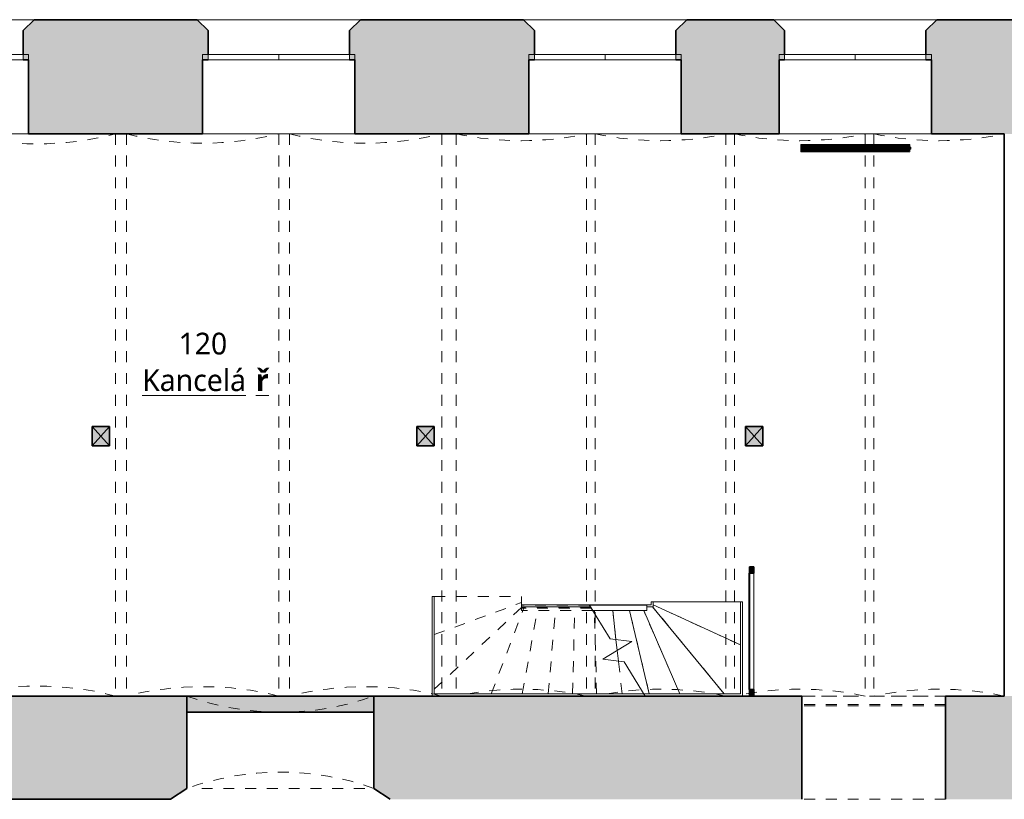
# Model space of a CAD drawing. Header units: metres. Extents: x -0.3 to 46.9, y -0.4 to 27.9.
# Tile 21 of 26: x 27.4 to 36.5, y 7.6 to 14.7. Entities that reach past the tile are written whole.
import ezdxf

# ---------------------------------------------------------------- set-up
doc = ezdxf.new("R2010")
doc.units = ezdxf.units.M
for name, pattern in [('AV - Carkovana 2mm', [0.0027, 0.002, -0.0007]), ('AV - Cerch_ 1 tecka 4mm', [0.006, 0.004, -0.001, 0, -0.001]), ('AV - Cerch_ 2 tecky 2mm', [0.0038, 0.002, -0.0006, 0, -0.0006, 0, -0.0006]), ('AV - Cerch_ 2 tecky 4mm', [0.008, 0.004, -0.0015, 0, -0.001, 0, -0.0015])]:
    doc.linetypes.add(name, pattern=pattern)
doc.layers.add('AV-MISTNOSTI', color=5, linetype='Continuous', lineweight=5, true_color=0x0000ff)
for name, color, linetype, lineweight in [('AV-SRAFY', 7, 'Continuous', 35), ('AV-STAVBA', 7, 'Continuous', 18), ('AV-VYBAVENI', 7, 'Continuous', 18)]:
    doc.layers.add(name, color=color, linetype=linetype, lineweight=lineweight)
doc.styles.add('Trebuchet MS_B', font='trebuc.ttf', dxfattribs={"height": 0.2})

# ---------------------------------------------------------------- blocks, each defined once
blk = doc.blocks.new('GM_Otvor s klenutým nadpražím a šíkmým ostěním - 1720x1900_1500-1369261-1NP')
at = {"layer": 'AV-STAVBA', "color": 254, "linetype": 'AV - Cerch_ 1 tecka 4mm', "lineweight": 13, "true_color": 0xcccccc}
for p, q in [((-0.86, 0.475), (0.86, 0.475)), ((0.7765, -0.375), (-0.7765, -0.375))]:
    blk.add_line(p, q, dxfattribs=at)
for centre, start, end in [((0, 2.8653), 250.21216, 289.78784), ((0, -2.7653), 70.21216, 109.78784)]:
    blk.add_arc(centre, 2.5403, start, end, dxfattribs=at)
blk = doc.blocks.new('GM_Otvor_obdélníkový - 1320x2390-954507-1NP')
at = {"layer": 'AV-STAVBA', "color": 254, "linetype": 'AV - Cerch_ 1 tecka 4mm', "lineweight": 13, "true_color": 0xcccccc}
for p, q in [((-0.66, 0.475), (0.66, 0.475)), ((-0.66, -0.475), (0.66, -0.475)), ((-0.66, -0.475), (0.66, -0.475))]:
    blk.add_line(p, q, dxfattribs=at)
blk = doc.blocks.new('WI_2222_bez středního sloupku - 1400x3440-1056389-1NP')
at = {"layer": 'AV-STAVBA', "color": 254, "true_color": 0xcccccc}
for p, q in [((-0.7, 0.155), (-0.7, 0.205)), ((-0.7, 0.205), (0.7, 0.205)), ((0, 0.205), (-0.65, 0.205)), ((-0.65, 0.205), (-0.65, 0.155)), ((-0.65, 0.155), (-0.65, 0.205)), ((0.65, 0.205), (0, 0.205)), ((0, 0.205), (0, 0.155)), ((0, 0.205), (0, 0.155)), ((0.65, 0.205), (0.65, 0.155)), ((0.65, 0.155), (0.65, 0.205)), ((0.7, 0.155), (0.7, 0.205)), ((-0.7, 0.155), (0.7, 0.155)), ((-0.65, 0.155), (0, 0.155)), ((0, 0.155), (0.65, 0.155))]:
    blk.add_line(p, q, dxfattribs=at)
blk = doc.blocks.new('GM_Void_valená klenba - GM_Void_valená klenba-1557071-1NP')
at = {"layer": 'AV-STAVBA', "color": 254, "linetype": 'AV - Cerch_ 1 tecka 4mm', "lineweight": 13, "true_color": 0xcccccc}
for p, q in [((-0.725, 2.585), (-0.725, -2.585)), ((-0.725, 2.585), (0.725, 2.585)), ((0.725, 2.585), (0.725, -2.585)), ((-0.725, -2.585), (0.725, -2.585))]:
    blk.add_line(p, q, dxfattribs=at)
for centre, start, end in [((0, 5.3929), 255.52249, 284.47751), ((0, -5.3929), 75.52249, 104.47751)]:
    blk.add_arc(centre, 2.9, start, end, dxfattribs=at)
blk = doc.blocks.new('GM_Void_valená klenba - GM_Void_valená klenba-1557072-1NP')
at = {"layer": 'AV-STAVBA', "color": 254, "linetype": 'AV - Cerch_ 1 tecka 4mm', "lineweight": 13, "true_color": 0xcccccc}
for p, q in [((-0.7, 2.585), (-0.7, -2.585)), ((-0.7, 2.585), (0.7, 2.585)), ((0.7, 2.585), (0.7, -2.585)), ((-0.7, -2.585), (0.7, -2.585))]:
    blk.add_line(p, q, dxfattribs=at)
for centre, start, end in [((0, 5.3992), 256.03204, 283.96796), ((0, -5.3992), 76.03204, 103.96796)]:
    blk.add_arc(centre, 2.9, start, end, dxfattribs=at)
blk = doc.blocks.new('GM_Void_valená klenba - GM_Void_valená klenba-1557073-1NP')
at = {"layer": 'AV-STAVBA', "color": 254, "linetype": 'AV - Cerch_ 1 tecka 4mm', "lineweight": 13, "true_color": 0xcccccc}
for p, q in [((-0.6, 2.585), (-0.6, -2.585)), ((-0.6, 2.585), (0.6, 2.585)), ((0.6, 2.585), (0.6, -2.585)), ((-0.6, -2.585), (0.6, -2.585))]:
    blk.add_line(p, q, dxfattribs=at)
for centre, start, end in [((0, 5.4223), 258.05946, 281.94054), ((0, -5.4223), 78.05946, 101.94054)]:
    blk.add_arc(centre, 2.9, start, end, dxfattribs=at)
blk = doc.blocks.new('SCO_Koncepční obdelníkový sloup - 180_150-1386633-1NP')
at = {"layer": 'AV-STAVBA', "true_color": 0xcccccc}
blk.add_hatch(color=254, dxfattribs=at).paths.add_polyline_path([(0.08, -0.09), (0.08, 0.09), (-0.08, 0.09), (-0.08, -0.09)])
at = {"layer": 'AV-STAVBA', "color": 254, "true_color": 0xcccccc}
for p, q in [((0.08, 0.09), (-0.08, -0.09)), ((-0.08, 0.09), (0.08, -0.09))]:
    blk.add_line(p, q, dxfattribs=at)
at = {"layer": 'AV-STAVBA', "color": 254, "lineweight": 35, "true_color": 0xcccccc}
for p, q in [((0.08, 0.09), (-0.08, 0.09)), ((-0.08, 0.09), (-0.08, -0.09)), ((0.08, -0.09), (0.08, 0.09)), ((-0.08, -0.09), (0.08, -0.09))]:
    blk.add_line(p, q, dxfattribs=at)
blk = doc.blocks.new('Obdélníková příčel - Koncepční příčel interiérová 60_40-1372134-1NP')
at = {"layer": 'AV-STAVBA', "color": 254, "true_color": 0xcccccc}
blk.add_line((34.1709, 9.6573), (34.1709, 8.5882), dxfattribs=at)
blk = doc.blocks.new('Obdélníková příčel - Koncepční příčel interiérová 60_40-1372367-1NP')
at = {"layer": 'AV-STAVBA', "true_color": 0xcccccc}
blk.add_hatch(color=254, dxfattribs=at).paths.add_polyline_path([(0, -0.02), (0, 0.02), (-0.06, 0.02), (-0.06, -0.02)])
at = {"layer": 'AV-STAVBA', "color": 254, "lineweight": 35, "true_color": 0xcccccc}
for p, q in [((0, 0.02), (-0.06, 0.02)), ((-0.06, 0.02), (-0.06, -0.02)), ((0, -0.02), (0, 0.02)), ((-0.06, -0.02), (0, -0.02))]:
    blk.add_line(p, q, dxfattribs=at)
blk = doc.blocks.new('Obdélníková příčel - Koncepční příčel interiérová 60_40-1372368-1NP')
at = {"layer": 'AV-STAVBA', "true_color": 0xcccccc}
blk.add_hatch(color=254, dxfattribs=at).paths.add_polyline_path([(-0.06, -0.02), (-0.06, 0.02), (0, 0.02), (0, -0.02)])
at = {"layer": 'AV-STAVBA', "color": 254, "lineweight": 35, "true_color": 0xcccccc}
for p, q in [((-0.06, 0.02), (0, 0.02)), ((-0.06, -0.02), (-0.06, 0.02)), ((0, 0.02), (0, -0.02)), ((0, -0.02), (-0.06, -0.02))]:
    blk.add_line(p, q, dxfattribs=at)
blk = doc.blocks.new('Obdélníková příčel - Koncepční příčel interiérová 90_10-1372126-1NP')
at = {"layer": 'AV-STAVBA', "color": 254, "true_color": 0xcccccc}
for p, q in [((34.1259, 9.6573), (34.1309, 9.6573)), ((34.1259, 8.5882), (34.1259, 9.6573)), ((34.1359, 9.6573), (34.1359, 8.5882)), ((34.1309, 8.5882), (34.1259, 8.5882))]:
    blk.add_line(p, q, dxfattribs=at)
blk = doc.blocks.new('Railing - Railing-1374082-1NP')
at = {"layer": 'AV-STAVBA', "color": 254, "linetype": 'AV - Cerch_ 2 tecky 2mm', "true_color": 0xcccccc}
for p, q in [((32.0348, 9.3143), (32.0348, 9.3643)), ((32.6614, 9.3643), (32.0348, 9.3643)), ((32.0348, 9.3143), (32.0348, 9.3643)), ((32.6614, 9.3643), (32.0348, 9.3643)), ((32.0348, 9.3143), (32.0348, 9.3643)), ((32.6614, 9.3643), (32.0348, 9.3643)), ((32.0348, 9.335), (32.0348, 9.345)), ((32.6733, 9.345), (32.0348, 9.345)), ((32.6794, 9.335), (32.0348, 9.335)), ((32.692, 9.3143), (32.0348, 9.3143)), ((32.692, 9.3143), (32.0348, 9.3143)), ((32.692, 9.3143), (32.0348, 9.3143))]:
    blk.add_line(p, q, dxfattribs=at)
at = {"layer": 'AV-STAVBA', "color": 254, "true_color": 0xcccccc}
for p, q in [((32.6614, 9.3643), (32.692, 9.3143)), ((33.1897, 9.3643), (32.6614, 9.3643)), ((33.1897, 9.3643), (33.1897, 9.3143)), ((33.1897, 9.3143), (32.692, 9.3143))]:
    blk.add_line(p, q, dxfattribs=at)
blk = doc.blocks.new('SFR_IPE - IPE 220-1525273-1NP')
at = {"layer": 'AV-STAVBA', "color": 254, "linetype": 'AV - Carkovana 2mm', "true_color": 0xcccccc}
for p, q in [((0.66, 0.0065), (-0.66, 0.0065)), ((0.66, -0.0065), (-0.66, -0.0065))]:
    blk.add_line(p, q, dxfattribs=at)
blk = doc.blocks.new('D0089 - 1514 - OÚPSŘ_Benešova_rvt-1-1NP')
at = {"layer": 'AV-SRAFY', "lineweight": 18, "true_color": 0xcccccc}
h = blk.add_hatch(color=254, dxfattribs=at)
h.paths.add_polyline_path([(32.1048, 13.6982), (32.1048, 14.3782), (32.1548, 14.3782), (32.1548, 14.6482), (32.0548, 14.7482), (30.5548, 14.7482), (30.4548, 14.6482), (30.4548, 14.3782), (30.5048, 14.3782), (30.5048, 13.6982), (31.6108, 13.6982)])
h.paths.add_polyline_path([(35.8048, 13.6982), (37.3348, 13.6982), (37.3348, 14.7482), (35.8548, 14.7482), (35.7548, 14.6482), (35.7548, 14.3782), (35.8048, 14.3782), (35.8048, 14.1208)])
h.paths.add_polyline_path([(33.5048, 13.6982), (34.4048, 13.6982), (34.4048, 14.3782), (34.4548, 14.3782), (34.4548, 14.6482), (34.3548, 14.7482), (33.5548, 14.7482), (33.4548, 14.6482), (33.4548, 14.3782), (33.5048, 14.3782), (33.5048, 14.1208)])
h.paths.add_polyline_path([(38.6848, 13.6982), (39.1448, 13.6982), (39.1448, 14.7482), (38.6848, 14.7482), (38.6848, 14.1208)])
h.paths.add_polyline_path([(27.5863, 13.6982), (29.1048, 13.6982), (29.1048, 14.3782), (29.1548, 14.3782), (29.1548, 14.6482), (29.0548, 14.7482), (27.5548, 14.7482), (27.4548, 14.6482), (27.4548, 14.3782), (27.5048, 14.3782), (27.5048, 13.6982)])
h.paths.add_polyline_path([(26.1048, 13.6982), (26.1048, 14.3782), (26.1548, 14.3782), (26.1548, 14.6482), (26.0548, 14.7482), (24.2548, 14.7482), (24.1548, 14.6482), (24.1548, 14.3782), (24.2048, 14.3782), (24.2048, 13.6982), (26.0771, 13.6982)])
h.paths.add_polyline_path([(22.8048, 13.6982), (22.8048, 14.3782), (22.8548, 14.3782), (22.8548, 14.6482), (22.7548, 14.7482), (22.3248, 14.7482), (22.3248, 13.6982)])
h = blk.add_hatch(color=254, dxfattribs=at)
h.paths.add_polyline_path([(34.6148, 7.5782), (34.6148, 8.5282), (30.6798, 8.5282), (30.6798, 7.6782), (30.8298, 7.5782), (31.6108, 7.5782)])
h.paths.add_polyline_path([(25.6948, 7.5782), (28.8098, 7.5782), (28.9598, 7.6782), (28.9598, 8.5282), (22.4048, 8.5282), (22.4048, 7.5782), (25.574, 7.5782)])
h.paths.add_polyline_path([(35.9348, 7.5782), (36.9798, 7.5782), (36.9798, 8.5282), (35.9348, 8.5282), (35.9348, 8.3443)])
h.paths.add_polyline_path([(38.8598, 7.5782), (39.1448, 7.5782), (39.1448, 8.5282), (38.8598, 8.5282), (38.8598, 8.3443)])
blk.add_hatch(color=254, dxfattribs=at).paths.add_polyline_path([(30.6798, 8.3782), (30.6798, 8.5282), (28.9598, 8.5282), (28.9598, 8.3782)])
at = {"layer": 'AV-STAVBA', "color": 254, "true_color": 0xcccccc}
for p, q in [((26.0548, 14.7482), (27.5548, 14.7482)), ((29.0548, 14.7482), (30.5548, 14.7482)), ((32.0548, 14.7482), (33.5548, 14.7482)), ((34.3548, 14.7482), (35.8548, 14.7482)), ((27.5048, 13.6982), (26.1048, 13.6982)), ((30.5048, 13.6982), (29.1048, 13.6982)), ((33.5048, 13.6982), (32.1048, 13.6982)), ((35.8048, 13.6982), (34.4048, 13.6982)), ((31.2348, 9.4446), (31.2148, 9.4446)), ((31.2148, 8.5282), (31.2148, 9.4446)), ((31.2348, 8.5482), (31.2348, 9.4446)), ((32.0348, 9.3682), (32.0348, 9.3482)), ((32.6591, 9.3682), (32.0348, 9.3682)), ((32.6713, 9.3482), (32.0348, 9.3482)), ((33.2281, 9.3682), (32.6591, 9.3682)), ((33.2419, 9.3482), (33.1897, 9.3482)), ((33.2481, 9.3941), (33.2281, 9.3941)), ((33.2281, 9.3941), (33.2281, 9.3682)), ((33.2481, 9.3482), (33.2419, 9.3482)), ((33.8995, 8.5482), (33.2419, 9.3482)), ((33.2481, 9.3941), (33.2481, 9.3682)), ((34.0481, 9.3941), (33.2481, 9.3941)), ((33.2481, 9.3482), (33.2481, 9.3682)), ((34.0481, 8.9978), (33.2481, 9.3672)), ((34.0681, 9.3941), (34.0481, 9.3941)), ((34.0481, 9.3941), (34.0481, 8.9978)), ((34.0681, 9.3941), (34.0681, 8.7997)), ((32.7072, 9.2896), (32.7065, 9.3143)), ((32.9048, 9.048), (32.8746, 9.3143)), ((33.2114, 8.5482), (33.0289, 9.3143)), ((33.492, 8.5482), (33.1598, 9.3143)), ((34.0481, 8.9978), (34.0481, 8.7997)), ((32.9274, 8.8484), (32.9161, 8.9482)), ((34.0481, 8.7997), (34.0481, 8.5482)), ((34.0681, 8.7997), (34.0681, 8.5282)), ((31.2148, 8.5282), (31.2348, 8.5282)), ((31.4818, 8.5482), (31.2348, 8.5482)), ((31.4818, 8.5282), (31.2348, 8.5282)), ((33.1609, 8.5482), (31.4818, 8.5482)), ((32.8681, 8.5282), (31.4818, 8.5282)), ((33.2114, 8.5482), (33.1609, 8.5482)), ((33.492, 8.5482), (33.2114, 8.5482)), ((33.8995, 8.5482), (33.492, 8.5482)), ((34.0333, 8.5482), (33.8995, 8.5482)), ((34.0481, 8.5482), (34.0333, 8.5482))]:
    blk.add_line(p, q, dxfattribs=at)
at = {"layer": 'AV-STAVBA', "color": 254, "lineweight": 35, "true_color": 0xcccccc}
for p, q in [((27.5548, 14.7482), (27.4548, 14.6482)), ((29.0548, 14.7482), (27.5548, 14.7482)), ((29.1548, 14.6482), (29.0548, 14.7482)), ((30.5548, 14.7482), (30.4548, 14.6482)), ((32.0548, 14.7482), (30.5548, 14.7482)), ((32.1548, 14.6482), (32.0548, 14.7482)), ((33.5548, 14.7482), (33.4548, 14.6482)), ((34.3548, 14.7482), (33.5548, 14.7482)), ((34.4548, 14.6482), (34.3548, 14.7482)), ((35.8548, 14.7482), (35.7548, 14.6482)), ((37.3348, 14.7482), (35.8548, 14.7482)), ((27.4548, 14.6482), (27.4548, 14.4282)), ((29.1548, 14.4282), (29.1548, 14.6482)), ((30.4548, 14.6482), (30.4548, 14.4282)), ((32.1548, 14.4282), (32.1548, 14.6482)), ((33.4548, 14.6482), (33.4548, 14.4282)), ((34.4548, 14.4282), (34.4548, 14.6482)), ((35.7548, 14.6482), (35.7548, 14.4282)), ((27.4548, 14.3782), (27.5048, 14.3782)), ((27.5048, 14.3782), (27.5048, 13.6982)), ((29.1048, 13.6982), (29.1048, 14.3782)), ((29.1048, 14.3782), (29.1548, 14.3782)), ((30.4548, 14.3782), (30.5048, 14.3782)), ((30.5048, 14.3782), (30.5048, 13.6982)), ((32.1048, 13.6982), (32.1048, 14.3782)), ((32.1048, 14.3782), (32.1548, 14.3782)), ((33.4548, 14.3782), (33.5048, 14.3782)), ((33.5048, 14.3782), (33.5048, 13.6982)), ((34.4048, 13.6982), (34.4048, 14.3782)), ((34.4048, 14.3782), (34.4548, 14.3782)), ((35.7548, 14.3782), (35.8048, 14.3782)), ((35.8048, 14.3782), (35.8048, 13.6982)), ((27.5048, 13.6982), (29.1048, 13.6982)), ((30.5048, 13.6982), (32.1048, 13.6982)), ((33.5048, 13.6982), (34.4048, 13.6982)), ((35.8048, 13.6982), (36.4748, 13.6982)), ((36.4748, 13.6982), (36.4748, 8.5282)), ((28.9598, 8.5282), (25.3048, 8.5282)), ((30.6798, 8.5282), (28.9598, 8.5282)), ((28.9598, 8.5282), (28.9598, 8.3782)), ((28.9598, 7.6782), (28.9598, 8.5282)), ((30.6798, 8.3782), (30.6798, 8.5282)), ((34.6148, 8.5282), (30.6798, 8.5282)), ((30.6798, 8.5282), (30.6798, 7.6782)), ((34.6148, 7.5782), (34.6148, 8.5282)), ((36.4748, 8.5282), (35.9348, 8.5282)), ((35.9348, 8.5282), (35.9348, 7.5782)), ((28.9598, 8.3782), (30.6798, 8.3782)), ((28.8098, 7.5782), (28.9598, 7.6782)), ((30.6798, 7.6782), (30.8298, 7.5782)), ((25.6948, 7.5782), (28.8098, 7.5782))]:
    blk.add_line(p, q, dxfattribs=at)
at = {"layer": 'AV-STAVBA', "color": 254, "linetype": 'AV - Cerch_ 2 tecky 4mm', "true_color": 0xcccccc}
for p, q in [((31.2348, 9.4446), (32.0348, 9.4446)), ((32.0348, 9.3682), (32.0348, 9.4446)), ((31.2348, 9.0929), (32.0348, 9.3872)), ((31.2348, 9.0929), (32.0348, 9.3872)), ((31.2348, 8.5903), (32.042, 9.3482)), ((31.2348, 8.5903), (32.042, 9.3482)), ((31.7583, 8.5482), (32.062, 9.3482)), ((31.7583, 8.5482), (32.062, 9.3482)), ((32.0434, 8.5482), (32.1888, 9.3482)), ((32.0434, 8.5482), (32.1888, 9.3482)), ((32.2823, 8.5482), (32.3499, 9.3482)), ((32.2823, 8.5482), (32.3499, 9.3482)), ((32.5057, 8.5482), (32.5265, 9.3482)), ((32.5057, 8.5482), (32.5265, 9.3482)), ((33.8995, 8.5482), (33.2419, 9.3482)), ((34.0481, 9.3941), (33.2481, 9.3941)), ((34.0481, 8.9978), (33.2481, 9.3672)), ((32.7072, 9.2896), (32.7065, 9.3143)), ((32.7266, 8.5482), (32.7072, 9.2896)), ((32.7266, 8.5482), (32.7072, 9.2896)), ((32.9048, 9.048), (32.8746, 9.3143)), ((33.2114, 8.5482), (33.0289, 9.3143)), ((33.492, 8.5482), (33.1598, 9.3143)), ((32.9161, 8.9482), (32.9048, 9.048)), ((32.9161, 8.9482), (32.9048, 9.048)), ((32.9274, 8.8484), (32.9161, 8.9482)), ((32.9614, 8.5482), (32.9274, 8.8484)), ((32.9614, 8.5482), (32.9274, 8.8484))]:
    blk.add_line(p, q, dxfattribs=at)
at = {"layer": 'AV-STAVBA', "color": 254, "lineweight": 13, "true_color": 0xcccccc}
for p, q in [((32.6591, 9.3682), (32.8509, 9.0548)), ((32.8509, 9.0548), (33.0494, 9.0298)), ((33.0494, 9.0298), (32.7828, 8.8667)), ((32.7828, 8.8667), (32.9813, 8.8416)), ((32.9813, 8.8416), (33.1731, 8.5282))]:
    blk.add_line(p, q, dxfattribs=at)
at = {"layer": 'AV-STAVBA', "color": 254, "lineweight": 18, "true_color": 0xcccccc}
for name, p in [('WI_2222_bez středního sloupku - 1400x3440-1056389-1NP', (26.8048, 14.2232)), ('WI_2222_bez středního sloupku - 1400x3440-1056389-1NP', (29.8048, 14.2232)), ('WI_2222_bez středního sloupku - 1400x3440-1056389-1NP', (32.8048, 14.2232)), ('WI_2222_bez středního sloupku - 1400x3440-1056389-1NP', (35.1048, 14.2232)), ('GM_Void_valená klenba - GM_Void_valená klenba-1557071-1NP', (27.5798, 11.1132)), ('GM_Void_valená klenba - GM_Void_valená klenba-1557072-1NP', (29.1048, 11.1132)), ('GM_Void_valená klenba - GM_Void_valená klenba-1557072-1NP', (30.6048, 11.1132)), ('GM_Void_valená klenba - GM_Void_valená klenba-1557073-1NP', (32.0348, 11.1132)), ('GM_Void_valená klenba - GM_Void_valená klenba-1557073-1NP', (33.3148, 11.1132)), ('GM_Void_valená klenba - GM_Void_valená klenba-1557073-1NP', (34.5948, 11.1132)), ('GM_Void_valená klenba - GM_Void_valená klenba-1557073-1NP', (35.8748, 11.1132)), ('SCO_Koncepční obdelníkový sloup - 180_150-1386633-1NP', (28.1698, 10.9182)), ('SCO_Koncepční obdelníkový sloup - 180_150-1386633-1NP', (31.1548, 10.9182)), ('SCO_Koncepční obdelníkový sloup - 180_150-1386633-1NP', (34.1748, 10.9182)), ('Obdélníková příčel - Koncepční příčel interiérová 90_10-1372126-1NP', (0, 0)), ('Obdélníková příčel - Koncepční příčel interiérová 60_40-1372134-1NP', (0, 0)), ('Railing - Railing-1374082-1NP', (0, 0)), ('GM_Otvor s klenutým nadpražím a šíkmým ostěním - 1720x1900_1500-1369261-1NP', (29.8198, 8.0532)), ('SFR_IPE - IPE 220-1525273-1NP', (35.2748, 8.4432))]:
    blk.add_blockref(name, p, dxfattribs=at)
at = {"layer": 'AV-STAVBA', "color": 254, "lineweight": 18, "true_color": 0xcccccc, "extrusion": (0, 0, -1), "rotation": 90}
blk.add_blockref('Obdélníková příčel - Koncepční příčel interiérová 60_40-1372368-1NP', (-34.1509, 9.7173), dxfattribs=at)
at = {"layer": 'AV-STAVBA', "color": 254, "lineweight": 18, "true_color": 0xcccccc}
for name, p, rotation in [('Obdélníková příčel - Koncepční příčel interiérová 60_40-1372367-1NP', (34.1509, 8.5282), 270), ('GM_Otvor_obdélníkový - 1320x2390-954507-1NP', (35.2748, 8.0532), 180)]:
    blk.add_blockref(name, p, dxfattribs=dict(at, rotation=rotation))
blk = doc.blocks.new('PF_Deskový radiátor_připojení boční - 1000_500_66-861089-1NP')
at = {"layer": 'AV-VYBAVENI', "color": 5, "true_color": 0x0000ff}
for p, q in [((-0.5, 0.01), (-0.51, 0.01)), ((-0.51, 0.01), (-0.51, -0.01)), ((-0.51, 0.01), (-0.51, 0.0097)), ((-0.5, 0.01), (-0.51, 0.01)), ((-0.51, 0.01), (-0.51, 0.0097)), ((-0.51, 0.01), (-0.51, 0.0097)), ((0.5, 0.033), (-0.5, 0.033)), ((-0.5, 0.033), (-0.5, -0.033)), ((-0.493, -0.026), (-0.493, 0.026)), ((-0.493, 0.026), (0.493, 0.026)), ((-0.483, 0.026), (-0.486, 0.026)), ((-0.486, 0.026), (-0.486, -0.026)), ((-0.483, -0.026), (-0.483, 0.026)), ((-0.4745, 0.026), (-0.4775, 0.026)), ((-0.4775, 0.026), (-0.4775, -0.026)), ((-0.4745, -0.026), (-0.4745, 0.026)), ((-0.466, 0.026), (-0.469, 0.026)), ((-0.469, 0.026), (-0.469, -0.026)), ((-0.466, -0.026), (-0.466, 0.026)), ((-0.4575, 0.026), (-0.4605, 0.026)), ((-0.4605, 0.026), (-0.4605, -0.026)), ((-0.4575, -0.026), (-0.4575, 0.026)), ((-0.449, 0.026), (-0.452, 0.026)), ((-0.452, 0.026), (-0.452, -0.026)), ((-0.449, -0.026), (-0.449, 0.026)), ((-0.4405, 0.026), (-0.4435, 0.026)), ((-0.4435, 0.026), (-0.4435, -0.026)), ((-0.4405, -0.026), (-0.4405, 0.026)), ((-0.432, 0.026), (-0.435, 0.026)), ((-0.435, 0.026), (-0.435, -0.026)), ((-0.432, -0.026), (-0.432, 0.026)), ((-0.4235, 0.026), (-0.4265, 0.026)), ((-0.4265, 0.026), (-0.4265, -0.026)), ((-0.4235, -0.026), (-0.4235, 0.026)), ((-0.415, 0.026), (-0.418, 0.026)), ((-0.418, 0.026), (-0.418, -0.026)), ((-0.415, -0.026), (-0.415, 0.026)), ((-0.4065, 0.026), (-0.4095, 0.026)), ((-0.4095, 0.026), (-0.4095, -0.026)), ((-0.4065, -0.026), (-0.4065, 0.026)), ((-0.398, 0.026), (-0.401, 0.026)), ((-0.401, 0.026), (-0.401, -0.026)), ((-0.398, -0.026), (-0.398, 0.026)), ((-0.3895, 0.026), (-0.3925, 0.026)), ((-0.3925, 0.026), (-0.3925, -0.026)), ((-0.3895, -0.026), (-0.3895, 0.026)), ((-0.381, 0.026), (-0.384, 0.026)), ((-0.384, 0.026), (-0.384, -0.026)), ((-0.381, -0.026), (-0.381, 0.026)), ((-0.3725, 0.026), (-0.3755, 0.026)), ((-0.3755, 0.026), (-0.3755, -0.026)), ((-0.3725, -0.026), (-0.3725, 0.026)), ((-0.364, 0.026), (-0.367, 0.026)), ((-0.367, 0.026), (-0.367, -0.026)), ((-0.364, -0.026), (-0.364, 0.026)), ((-0.3555, 0.026), (-0.3585, 0.026)), ((-0.3585, 0.026), (-0.3585, -0.026)), ((-0.3555, -0.026), (-0.3555, 0.026)), ((-0.347, 0.026), (-0.35, 0.026)), ((-0.35, 0.026), (-0.35, -0.026)), ((-0.347, -0.026), (-0.347, 0.026)), ((-0.3385, 0.026), (-0.3415, 0.026)), ((-0.3415, 0.026), (-0.3415, -0.026)), ((-0.3385, -0.026), (-0.3385, 0.026)), ((-0.33, 0.026), (-0.333, 0.026)), ((-0.333, 0.026), (-0.333, -0.026)), ((-0.33, -0.026), (-0.33, 0.026)), ((-0.3215, 0.026), (-0.3245, 0.026)), ((-0.3245, 0.026), (-0.3245, -0.026)), ((-0.3215, -0.026), (-0.3215, 0.026)), ((-0.313, 0.026), (-0.316, 0.026)), ((-0.316, 0.026), (-0.316, -0.026)), ((-0.313, -0.026), (-0.313, 0.026)), ((-0.3045, 0.026), (-0.3075, 0.026)), ((-0.3075, 0.026), (-0.3075, -0.026)), ((-0.3045, -0.026), (-0.3045, 0.026)), ((-0.296, 0.026), (-0.299, 0.026)), ((-0.299, 0.026), (-0.299, -0.026)), ((-0.296, -0.026), (-0.296, 0.026)), ((-0.2875, 0.026), (-0.2905, 0.026)), ((-0.2905, 0.026), (-0.2905, -0.026)), ((-0.2875, -0.026), (-0.2875, 0.026)), ((-0.279, 0.026), (-0.282, 0.026)), ((-0.282, 0.026), (-0.282, -0.026)), ((-0.279, -0.026), (-0.279, 0.026)), ((-0.2705, 0.026), (-0.2735, 0.026)), ((-0.2735, 0.026), (-0.2735, -0.026)), ((-0.2705, -0.026), (-0.2705, 0.026)), ((-0.262, 0.026), (-0.265, 0.026)), ((-0.265, 0.026), (-0.265, -0.026)), ((-0.262, -0.026), (-0.262, 0.026)), ((-0.2535, 0.026), (-0.2565, 0.026)), ((-0.2565, 0.026), (-0.2565, -0.026)), ((-0.2535, -0.026), (-0.2535, 0.026)), ((-0.245, 0.026), (-0.248, 0.026)), ((-0.248, 0.026), (-0.248, -0.026)), ((-0.245, -0.026), (-0.245, 0.026)), ((-0.2365, 0.026), (-0.2395, 0.026)), ((-0.2395, 0.026), (-0.2395, -0.026)), ((-0.2365, -0.026), (-0.2365, 0.026)), ((-0.228, 0.026), (-0.231, 0.026)), ((-0.231, 0.026), (-0.231, -0.026)), ((-0.228, -0.026), (-0.228, 0.026)), ((-0.2195, 0.026), (-0.2225, 0.026)), ((-0.2225, 0.026), (-0.2225, -0.026)), ((-0.2195, -0.026), (-0.2195, 0.026)), ((-0.211, 0.026), (-0.214, 0.026)), ((-0.214, 0.026), (-0.214, -0.026)), ((-0.211, -0.026), (-0.211, 0.026)), ((-0.2025, 0.026), (-0.2055, 0.026)), ((-0.2055, 0.026), (-0.2055, -0.026)), ((-0.2025, -0.026), (-0.2025, 0.026)), ((-0.194, 0.026), (-0.197, 0.026)), ((-0.197, 0.026), (-0.197, -0.026)), ((-0.194, -0.026), (-0.194, 0.026)), ((-0.1855, 0.026), (-0.1885, 0.026)), ((-0.1885, 0.026), (-0.1885, -0.026)), ((-0.1855, -0.026), (-0.1855, 0.026)), ((-0.177, 0.026), (-0.18, 0.026)), ((-0.18, 0.026), (-0.18, -0.026)), ((-0.177, -0.026), (-0.177, 0.026)), ((-0.1685, 0.026), (-0.1715, 0.026)), ((-0.1715, 0.026), (-0.1715, -0.026)), ((-0.1685, -0.026), (-0.1685, 0.026)), ((-0.16, 0.026), (-0.163, 0.026)), ((-0.163, 0.026), (-0.163, -0.026)), ((-0.16, -0.026), (-0.16, 0.026)), ((-0.1515, 0.026), (-0.1545, 0.026)), ((-0.1545, 0.026), (-0.1545, -0.026)), ((-0.1515, -0.026), (-0.1515, 0.026)), ((-0.143, 0.026), (-0.146, 0.026)), ((-0.146, 0.026), (-0.146, -0.026)), ((-0.143, -0.026), (-0.143, 0.026)), ((-0.1345, 0.026), (-0.1375, 0.026)), ((-0.1375, 0.026), (-0.1375, -0.026)), ((-0.1345, -0.026), (-0.1345, 0.026)), ((-0.126, 0.026), (-0.129, 0.026)), ((-0.129, 0.026), (-0.129, -0.026)), ((-0.126, -0.026), (-0.126, 0.026)), ((-0.1175, 0.026), (-0.1205, 0.026)), ((-0.1205, 0.026), (-0.1205, -0.026)), ((-0.1175, -0.026), (-0.1175, 0.026)), ((-0.109, 0.026), (-0.112, 0.026)), ((-0.112, 0.026), (-0.112, -0.026)), ((-0.109, -0.026), (-0.109, 0.026)), ((-0.1005, 0.026), (-0.1035, 0.026)), ((-0.1035, 0.026), (-0.1035, -0.026)), ((-0.1005, -0.026), (-0.1005, 0.026)), ((-0.092, 0.026), (-0.095, 0.026)), ((-0.095, 0.026), (-0.095, -0.026)), ((-0.092, -0.026), (-0.092, 0.026)), ((-0.0835, 0.026), (-0.0865, 0.026)), ((-0.0865, 0.026), (-0.0865, -0.026)), ((-0.0835, -0.026), (-0.0835, 0.026)), ((-0.075, 0.026), (-0.078, 0.026)), ((-0.078, 0.026), (-0.078, -0.026)), ((-0.075, -0.026), (-0.075, 0.026)), ((-0.0665, 0.026), (-0.0695, 0.026)), ((-0.0695, 0.026), (-0.0695, -0.026)), ((-0.0665, -0.026), (-0.0665, 0.026)), ((-0.058, 0.026), (-0.061, 0.026)), ((-0.061, 0.026), (-0.061, -0.026)), ((-0.058, -0.026), (-0.058, 0.026)), ((-0.0495, 0.026), (-0.0525, 0.026)), ((-0.0525, 0.026), (-0.0525, -0.026)), ((-0.0495, -0.026), (-0.0495, 0.026)), ((-0.041, 0.026), (-0.044, 0.026)), ((-0.044, 0.026), (-0.044, -0.026)), ((-0.041, -0.026), (-0.041, 0.026)), ((-0.0325, 0.026), (-0.0355, 0.026)), ((-0.0355, 0.026), (-0.0355, -0.026)), ((-0.0325, -0.026), (-0.0325, 0.026)), ((-0.024, 0.026), (-0.027, 0.026)), ((-0.027, 0.026), (-0.027, -0.026)), ((-0.024, -0.026), (-0.024, 0.026)), ((-0.0155, 0.026), (-0.0185, 0.026)), ((-0.0185, 0.026), (-0.0185, -0.026)), ((-0.0155, -0.026), (-0.0155, 0.026)), ((-0.007, 0.026), (-0.01, 0.026)), ((-0.01, 0.026), (-0.01, -0.026)), ((-0.007, -0.026), (-0.007, 0.026)), ((0.0015, 0.026), (-0.0015, 0.026)), ((-0.0015, 0.026), (-0.0015, -0.026)), ((0.0015, -0.026), (0.0015, 0.026)), ((0.01, 0.026), (0.007, 0.026)), ((0.007, 0.026), (0.007, -0.026)), ((0.01, -0.026), (0.01, 0.026)), ((0.0185, 0.026), (0.0155, 0.026)), ((0.0155, 0.026), (0.0155, -0.026)), ((0.0185, -0.026), (0.0185, 0.026)), ((0.027, 0.026), (0.024, 0.026)), ((0.024, 0.026), (0.024, -0.026)), ((0.027, -0.026), (0.027, 0.026)), ((0.0355, 0.026), (0.0325, 0.026)), ((0.0325, 0.026), (0.0325, -0.026)), ((0.0355, -0.026), (0.0355, 0.026)), ((0.044, 0.026), (0.041, 0.026)), ((0.041, 0.026), (0.041, -0.026)), ((0.044, -0.026), (0.044, 0.026)), ((0.0525, 0.026), (0.0495, 0.026)), ((0.0495, 0.026), (0.0495, -0.026)), ((0.0525, -0.026), (0.0525, 0.026)), ((0.061, 0.026), (0.058, 0.026)), ((0.058, 0.026), (0.058, -0.026)), ((0.061, -0.026), (0.061, 0.026)), ((0.0695, 0.026), (0.0665, 0.026)), ((0.0665, 0.026), (0.0665, -0.026)), ((0.0695, -0.026), (0.0695, 0.026)), ((0.078, 0.026), (0.075, 0.026)), ((0.075, 0.026), (0.075, -0.026)), ((0.078, -0.026), (0.078, 0.026)), ((0.0865, 0.026), (0.0835, 0.026)), ((0.0835, 0.026), (0.0835, -0.026)), ((0.0865, -0.026), (0.0865, 0.026)), ((0.095, 0.026), (0.092, 0.026)), ((0.092, 0.026), (0.092, -0.026)), ((0.095, -0.026), (0.095, 0.026)), ((0.1035, 0.026), (0.1005, 0.026)), ((0.1005, 0.026), (0.1005, -0.026)), ((0.1035, -0.026), (0.1035, 0.026)), ((0.112, 0.026), (0.109, 0.026)), ((0.109, 0.026), (0.109, -0.026)), ((0.112, -0.026), (0.112, 0.026)), ((0.1205, 0.026), (0.1175, 0.026)), ((0.1175, 0.026), (0.1175, -0.026)), ((0.1205, -0.026), (0.1205, 0.026)), ((0.129, 0.026), (0.126, 0.026)), ((0.126, 0.026), (0.126, -0.026)), ((0.129, -0.026), (0.129, 0.026)), ((0.1375, 0.026), (0.1345, 0.026)), ((0.1345, 0.026), (0.1345, -0.026)), ((0.1375, -0.026), (0.1375, 0.026)), ((0.146, 0.026), (0.143, 0.026)), ((0.143, 0.026), (0.143, -0.026)), ((0.146, -0.026), (0.146, 0.026)), ((0.1545, 0.026), (0.1515, 0.026)), ((0.1515, 0.026), (0.1515, -0.026)), ((0.1545, -0.026), (0.1545, 0.026)), ((0.163, 0.026), (0.16, 0.026)), ((0.16, 0.026), (0.16, -0.026)), ((0.163, -0.026), (0.163, 0.026)), ((0.1715, 0.026), (0.1685, 0.026)), ((0.1685, 0.026), (0.1685, -0.026)), ((0.1715, -0.026), (0.1715, 0.026)), ((0.18, 0.026), (0.177, 0.026)), ((0.177, 0.026), (0.177, -0.026)), ((0.18, -0.026), (0.18, 0.026)), ((0.1885, 0.026), (0.1855, 0.026)), ((0.1855, 0.026), (0.1855, -0.026)), ((0.1885, -0.026), (0.1885, 0.026)), ((0.197, 0.026), (0.194, 0.026)), ((0.194, 0.026), (0.194, -0.026)), ((0.197, -0.026), (0.197, 0.026)), ((0.2055, 0.026), (0.2025, 0.026)), ((0.2025, 0.026), (0.2025, -0.026)), ((0.2055, -0.026), (0.2055, 0.026)), ((0.214, 0.026), (0.211, 0.026)), ((0.211, 0.026), (0.211, -0.026)), ((0.214, -0.026), (0.214, 0.026)), ((0.2225, 0.026), (0.2195, 0.026)), ((0.2195, 0.026), (0.2195, -0.026)), ((0.2225, -0.026), (0.2225, 0.026)), ((0.231, 0.026), (0.228, 0.026)), ((0.228, 0.026), (0.228, -0.026)), ((0.231, -0.026), (0.231, 0.026)), ((0.2395, 0.026), (0.2365, 0.026)), ((0.2365, 0.026), (0.2365, -0.026)), ((0.2395, -0.026), (0.2395, 0.026)), ((0.248, 0.026), (0.245, 0.026)), ((0.245, 0.026), (0.245, -0.026)), ((0.248, -0.026), (0.248, 0.026)), ((0.2565, 0.026), (0.2535, 0.026)), ((0.2535, 0.026), (0.2535, -0.026)), ((0.2565, -0.026), (0.2565, 0.026)), ((0.265, 0.026), (0.262, 0.026)), ((0.262, 0.026), (0.262, -0.026)), ((0.265, -0.026), (0.265, 0.026)), ((0.2735, 0.026), (0.2705, 0.026)), ((0.2705, 0.026), (0.2705, -0.026)), ((0.2735, -0.026), (0.2735, 0.026)), ((0.282, 0.026), (0.279, 0.026)), ((0.279, 0.026), (0.279, -0.026)), ((0.282, -0.026), (0.282, 0.026)), ((0.2905, 0.026), (0.2875, 0.026)), ((0.2875, 0.026), (0.2875, -0.026)), ((0.2905, -0.026), (0.2905, 0.026)), ((0.299, 0.026), (0.296, 0.026)), ((0.296, 0.026), (0.296, -0.026)), ((0.299, -0.026), (0.299, 0.026)), ((0.3075, 0.026), (0.3045, 0.026)), ((0.3045, 0.026), (0.3045, -0.026)), ((0.3075, -0.026), (0.3075, 0.026)), ((0.316, 0.026), (0.313, 0.026)), ((0.313, 0.026), (0.313, -0.026)), ((0.316, -0.026), (0.316, 0.026)), ((0.3245, 0.026), (0.3215, 0.026)), ((0.3215, 0.026), (0.3215, -0.026)), ((0.3245, -0.026), (0.3245, 0.026)), ((0.333, 0.026), (0.33, 0.026)), ((0.33, 0.026), (0.33, -0.026)), ((0.333, -0.026), (0.333, 0.026)), ((0.3415, 0.026), (0.3385, 0.026)), ((0.3385, 0.026), (0.3385, -0.026)), ((0.3415, -0.026), (0.3415, 0.026)), ((0.35, 0.026), (0.347, 0.026)), ((0.347, 0.026), (0.347, -0.026)), ((0.35, -0.026), (0.35, 0.026)), ((0.3585, 0.026), (0.3555, 0.026)), ((0.3555, 0.026), (0.3555, -0.026)), ((0.3585, -0.026), (0.3585, 0.026)), ((0.367, 0.026), (0.364, 0.026)), ((0.364, 0.026), (0.364, -0.026)), ((0.367, -0.026), (0.367, 0.026)), ((0.3755, 0.026), (0.3725, 0.026)), ((0.3725, 0.026), (0.3725, -0.026)), ((0.3755, -0.026), (0.3755, 0.026)), ((0.384, 0.026), (0.381, 0.026)), ((0.381, 0.026), (0.381, -0.026)), ((0.384, -0.026), (0.384, 0.026)), ((0.3925, 0.026), (0.3895, 0.026)), ((0.3895, 0.026), (0.3895, -0.026)), ((0.3925, -0.026), (0.3925, 0.026)), ((0.401, 0.026), (0.398, 0.026)), ((0.398, 0.026), (0.398, -0.026)), ((0.401, -0.026), (0.401, 0.026)), ((0.4095, 0.026), (0.4065, 0.026)), ((0.4065, 0.026), (0.4065, -0.026)), ((0.4095, -0.026), (0.4095, 0.026)), ((0.418, 0.026), (0.415, 0.026)), ((0.415, 0.026), (0.415, -0.026)), ((0.418, -0.026), (0.418, 0.026)), ((0.4265, 0.026), (0.4235, 0.026)), ((0.4235, 0.026), (0.4235, -0.026)), ((0.4265, -0.026), (0.4265, 0.026)), ((0.435, 0.026), (0.432, 0.026)), ((0.432, 0.026), (0.432, -0.026)), ((0.435, -0.026), (0.435, 0.026)), ((0.4435, 0.026), (0.4405, 0.026)), ((0.4405, 0.026), (0.4405, -0.026)), ((0.4435, -0.026), (0.4435, 0.026)), ((0.452, 0.026), (0.449, 0.026)), ((0.449, 0.026), (0.449, -0.026)), ((0.452, -0.026), (0.452, 0.026)), ((0.4605, 0.026), (0.4575, 0.026)), ((0.4575, 0.026), (0.4575, -0.026)), ((0.4605, -0.026), (0.4605, 0.026)), ((0.469, 0.026), (0.466, 0.026)), ((0.466, 0.026), (0.466, -0.026)), ((0.469, -0.026), (0.469, 0.026)), ((0.4775, 0.026), (0.4745, 0.026)), ((0.4745, 0.026), (0.4745, -0.026)), ((0.4775, -0.026), (0.4775, 0.026)), ((0.486, 0.026), (0.483, 0.026)), ((0.483, 0.026), (0.483, -0.026)), ((0.486, -0.026), (0.486, 0.026)), ((0.4945, 0.026), (0.4915, 0.026)), ((0.4915, 0.026), (0.4915, -0.026)), ((0.493, 0.026), (0.493, -0.026)), ((0.4945, -0.026), (0.4945, 0.026)), ((0.5, -0.033), (0.5, 0.033)), ((-0.51, -0.0097), (-0.51, -0.01)), ((-0.51, -0.0097), (-0.51, -0.01)), ((-0.51, -0.0097), (-0.51, -0.01)), ((-0.51, -0.01), (-0.5, -0.01)), ((-0.51, -0.01), (-0.5, -0.01)), ((-0.5, -0.033), (0.5, -0.033)), ((0.493, -0.026), (-0.493, -0.026)), ((-0.486, -0.026), (-0.483, -0.026)), ((-0.4775, -0.026), (-0.4745, -0.026)), ((-0.469, -0.026), (-0.466, -0.026)), ((-0.4605, -0.026), (-0.4575, -0.026)), ((-0.452, -0.026), (-0.449, -0.026)), ((-0.4435, -0.026), (-0.4405, -0.026)), ((-0.435, -0.026), (-0.432, -0.026)), ((-0.4265, -0.026), (-0.4235, -0.026)), ((-0.418, -0.026), (-0.415, -0.026)), ((-0.4095, -0.026), (-0.4065, -0.026)), ((-0.401, -0.026), (-0.398, -0.026)), ((-0.3925, -0.026), (-0.3895, -0.026)), ((-0.384, -0.026), (-0.381, -0.026)), ((-0.3755, -0.026), (-0.3725, -0.026)), ((-0.367, -0.026), (-0.364, -0.026)), ((-0.3585, -0.026), (-0.3555, -0.026)), ((-0.35, -0.026), (-0.347, -0.026)), ((-0.3415, -0.026), (-0.3385, -0.026)), ((-0.333, -0.026), (-0.33, -0.026)), ((-0.3245, -0.026), (-0.3215, -0.026)), ((-0.316, -0.026), (-0.313, -0.026)), ((-0.3075, -0.026), (-0.3045, -0.026)), ((-0.299, -0.026), (-0.296, -0.026)), ((-0.2905, -0.026), (-0.2875, -0.026)), ((-0.282, -0.026), (-0.279, -0.026)), ((-0.2735, -0.026), (-0.2705, -0.026)), ((-0.265, -0.026), (-0.262, -0.026)), ((-0.2565, -0.026), (-0.2535, -0.026)), ((-0.248, -0.026), (-0.245, -0.026)), ((-0.2395, -0.026), (-0.2365, -0.026)), ((-0.231, -0.026), (-0.228, -0.026)), ((-0.2225, -0.026), (-0.2195, -0.026)), ((-0.214, -0.026), (-0.211, -0.026)), ((-0.2055, -0.026), (-0.2025, -0.026)), ((-0.197, -0.026), (-0.194, -0.026)), ((-0.1885, -0.026), (-0.1855, -0.026)), ((-0.18, -0.026), (-0.177, -0.026)), ((-0.1715, -0.026), (-0.1685, -0.026)), ((-0.163, -0.026), (-0.16, -0.026)), ((-0.1545, -0.026), (-0.1515, -0.026)), ((-0.146, -0.026), (-0.143, -0.026)), ((-0.1375, -0.026), (-0.1345, -0.026)), ((-0.129, -0.026), (-0.126, -0.026)), ((-0.1205, -0.026), (-0.1175, -0.026)), ((-0.112, -0.026), (-0.109, -0.026)), ((-0.1035, -0.026), (-0.1005, -0.026)), ((-0.095, -0.026), (-0.092, -0.026)), ((-0.0865, -0.026), (-0.0835, -0.026)), ((-0.078, -0.026), (-0.075, -0.026)), ((-0.0695, -0.026), (-0.0665, -0.026)), ((-0.061, -0.026), (-0.058, -0.026)), ((-0.0525, -0.026), (-0.0495, -0.026)), ((-0.044, -0.026), (-0.041, -0.026)), ((-0.0355, -0.026), (-0.0325, -0.026)), ((-0.027, -0.026), (-0.024, -0.026)), ((-0.0185, -0.026), (-0.0155, -0.026)), ((-0.01, -0.026), (-0.007, -0.026)), ((-0.0015, -0.026), (0.0015, -0.026)), ((0.007, -0.026), (0.01, -0.026)), ((0.0155, -0.026), (0.0185, -0.026)), ((0.024, -0.026), (0.027, -0.026)), ((0.0325, -0.026), (0.0355, -0.026)), ((0.041, -0.026), (0.044, -0.026)), ((0.0495, -0.026), (0.0525, -0.026)), ((0.058, -0.026), (0.061, -0.026)), ((0.0665, -0.026), (0.0695, -0.026)), ((0.075, -0.026), (0.078, -0.026)), ((0.0835, -0.026), (0.0865, -0.026)), ((0.092, -0.026), (0.095, -0.026)), ((0.1005, -0.026), (0.1035, -0.026)), ((0.109, -0.026), (0.112, -0.026)), ((0.1175, -0.026), (0.1205, -0.026)), ((0.126, -0.026), (0.129, -0.026)), ((0.1345, -0.026), (0.1375, -0.026)), ((0.143, -0.026), (0.146, -0.026)), ((0.1515, -0.026), (0.1545, -0.026)), ((0.16, -0.026), (0.163, -0.026)), ((0.1685, -0.026), (0.1715, -0.026)), ((0.177, -0.026), (0.18, -0.026)), ((0.1855, -0.026), (0.1885, -0.026)), ((0.194, -0.026), (0.197, -0.026)), ((0.2025, -0.026), (0.2055, -0.026)), ((0.211, -0.026), (0.214, -0.026)), ((0.2195, -0.026), (0.2225, -0.026)), ((0.228, -0.026), (0.231, -0.026)), ((0.2365, -0.026), (0.2395, -0.026)), ((0.245, -0.026), (0.248, -0.026)), ((0.2535, -0.026), (0.2565, -0.026)), ((0.262, -0.026), (0.265, -0.026)), ((0.2705, -0.026), (0.2735, -0.026)), ((0.279, -0.026), (0.282, -0.026)), ((0.2875, -0.026), (0.2905, -0.026)), ((0.296, -0.026), (0.299, -0.026)), ((0.3045, -0.026), (0.3075, -0.026)), ((0.313, -0.026), (0.316, -0.026)), ((0.3215, -0.026), (0.3245, -0.026)), ((0.33, -0.026), (0.333, -0.026)), ((0.3385, -0.026), (0.3415, -0.026)), ((0.347, -0.026), (0.35, -0.026)), ((0.3555, -0.026), (0.3585, -0.026)), ((0.364, -0.026), (0.367, -0.026)), ((0.3725, -0.026), (0.3755, -0.026)), ((0.381, -0.026), (0.384, -0.026)), ((0.3895, -0.026), (0.3925, -0.026)), ((0.398, -0.026), (0.401, -0.026)), ((0.4065, -0.026), (0.4095, -0.026)), ((0.415, -0.026), (0.418, -0.026)), ((0.4235, -0.026), (0.4265, -0.026)), ((0.432, -0.026), (0.435, -0.026)), ((0.4405, -0.026), (0.4435, -0.026)), ((0.449, -0.026), (0.452, -0.026)), ((0.4575, -0.026), (0.4605, -0.026)), ((0.466, -0.026), (0.469, -0.026)), ((0.4745, -0.026), (0.4775, -0.026)), ((0.483, -0.026), (0.486, -0.026)), ((0.4915, -0.026), (0.4945, -0.026))]:
    blk.add_line(p, q, dxfattribs=at)

msp = doc.modelspace()

# ---------------------------------------------------------------- block references
at = {"lineweight": 5}
msp.add_blockref('D0089 - 1514 - OÚPSŘ_Benešova_rvt-1-1NP', (0, 0), dxfattribs=at)
at = {"layer": 'AV-VYBAVENI', "color": 5, "true_color": 0x0000ff, "rotation": 180}
msp.add_blockref('PF_Deskový radiátor_připojení boční - 1000_500_66-861089-1NP', (35.1048, 13.5668), dxfattribs=at)

# ---------------------------------------------------------------- texts
at = {"layer": 'AV-MISTNOSTI', "char_height": 0.2, "attachment_point": 1, "style": 'Trebuchet MS_B'}
for s, insert, width in [('120', (28.8836, 11.8693), 0.601266), ('\\LKancelá', (28.5496, 11.533), 1.266666), ('\\L\\fTrebuchet MS|b1|i0|c238|p34|;\\Lř', (29.5947, 11.533), 0.144304)]:
    msp.add_mtext(s, dxfattribs=dict(at, insert=insert, width=width))

doc.saveas('drawing.dxf')
